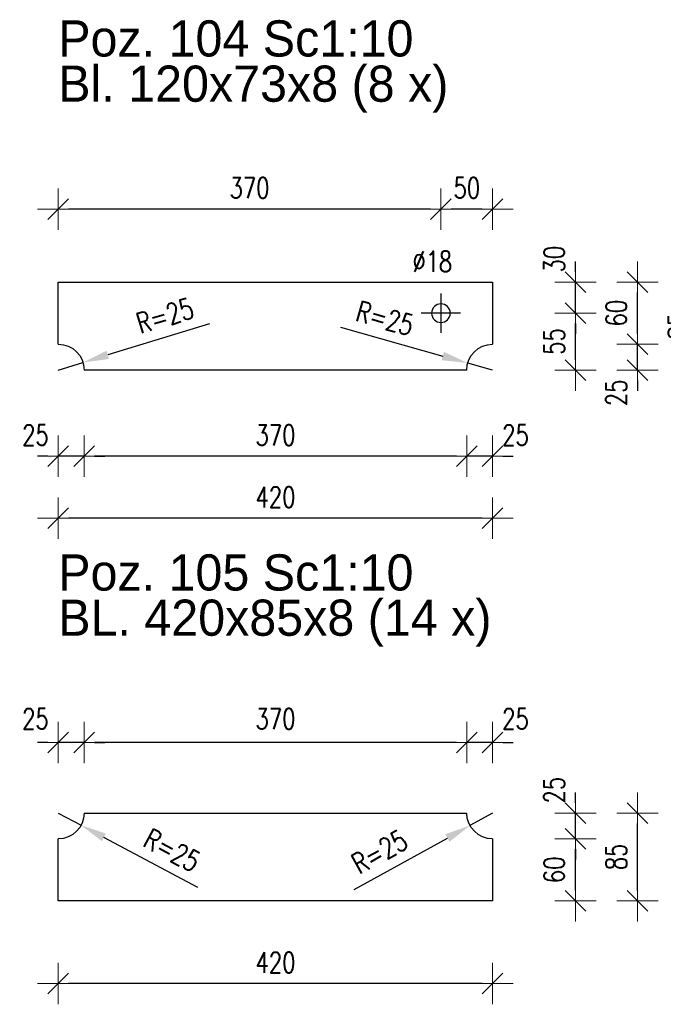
# Model space of a CAD drawing. Header units: millimetres. Extents: x 3515 to 4269, y 13087 to 13548.
# Tile 18 of 20: x 4075 to 4137, y 13372 to 13467. Entities that reach past the tile are written whole.
import ezdxf

# ---------------------------------------------------------------- set-up
doc = ezdxf.new("R2010")
doc.units = ezdxf.units.MM
doc.header["$LTSCALE"] = 10
doc.linetypes.add('MITTE', pattern=[2, 1.25, -0.25, 0.25, -0.25])
doc.layers.get('Defpoints').update_dxf_attribs({"color": 1})
doc.layers.add('PS_DIM', color=4, linetype='Continuous', lineweight=13)
doc.layers.add('PS_SOLID', color=7, linetype='Continuous', lineweight=30)
doc.layers.add('PS_MID', color=5, linetype='MITTE')
doc.layers.add('PS_PLATE', color=1, linetype='Continuous')
doc.styles.add('simplex', font='simplex.shx', dxfattribs={"width": 0.75})
doc.dimstyles.new('1_10_PRZ_DS1-LS10', dxfattribs={"dimtxt": 2, "dimasz": 1, "dimexe": 2, "dimexo": 5, "dimgap": 1, "dimtad": 1, "dimdec": 0, "dimlfac": 10, "dimtxsty": 'simplex', "dimblk": 'dimznak', "dimcen": 2, "dimse1": 1, "dimse2": 1, "dimclrt": 3, "dimadec": 1, "dimazin": 0, "dimtfac": 1, "dimtdec": 0, "dimtix": 1, "dimtmove": 2, "dimatfit": 3, "dimldrblk": 'dim-grot', "dimfxl": 1, "dimarcsym": 0})
doc.dimstyles.new('średnice', dxfattribs={"dimtxt": 2, "dimasz": 2.5, "dimexe": 1, "dimexo": 1, "dimgap": 1, "dimtad": 1, "dimdec": 0, "dimlfac": 10, "dimtxsty": 'simplex', "dimcen": 2, "dimclrd": 256, "dimclre": 256, "dimclrt": 3, "dimadec": 1, "dimazin": 0, "dimtfac": 1, "dimtdec": 0, "dimtix": 1, "dimtmove": 1, "dimatfit": 0, "dimfxl": 1, "dimarcsym": 0})

# ---------------------------------------------------------------- blocks, each defined once
blk = doc.blocks.new('*D273')
at = {"layer": 'Defpoints', "color": 0, "transparency": 16777216}
for p in [(4118.443, 13433.875), (4120.85, 13433.197)]:
    blk.add_point(p, dxfattribs=at)
at = {"layer": 'PS_DIM', "lineweight": -2, "transparency": 16777216}
for p, q in [((4106.136, 13437.339), (4116.037, 13434.552)), ((4120.85, 13433.197), (4118.443, 13433.875))]:
    blk.add_line(p, q, dxfattribs=at)
at = {"layer": 'PS_DIM', "transparency": 16777216}
blk.add_solid([(4116.15, 13434.953), (4115.924, 13434.151), (4118.443, 13433.875)], dxfattribs=at)
at = {"layer": 'PS_DIM', "color": 3, "transparency": 16777216, "insert": (4110.425, 13438.209), "char_height": 2, "attachment_point": 5, "rotation": 344.28078, "style": 'simplex'}
blk.add_mtext('R=25', dxfattribs=at)
blk = doc.blocks.new('*D274')
at = {"layer": 'Defpoints', "color": 0, "transparency": 16777216}
for p in [(4081.24, 13433.931), (4078.85, 13433.197)]:
    blk.add_point(p, dxfattribs=at)
at = {"layer": 'PS_DIM', "lineweight": -2, "transparency": 16777216}
for p, q in [((4093.463, 13437.68), (4083.63, 13434.664)), ((4078.85, 13433.197), (4081.24, 13433.931))]:
    blk.add_line(p, q, dxfattribs=at)
at = {"layer": 'PS_DIM', "transparency": 16777216}
blk.add_solid([(4083.508, 13435.062), (4083.752, 13434.265), (4081.24, 13433.931)], dxfattribs=at)
at = {"layer": 'PS_DIM', "color": 3, "transparency": 16777216, "insert": (4089.155, 13438.45), "char_height": 2, "attachment_point": 5, "rotation": 17.05094, "style": 'simplex'}
blk.add_mtext('R=25', dxfattribs=at)
blk = doc.blocks.new('dimznak')
at = {"color": 0}
for points in [[(0, 2), (0, -2)], [(-2, 0), (2, 0)]]:
    blk.add_lwpolyline(points, dxfattribs=at)
at = {"color": 2}
blk.add_lwpolyline([(1, 1), (-1, -1)], dxfattribs=at)
blk = doc.blocks.new('*D275')
at = {"layer": 'Defpoints', "color": 0, "transparency": 16777216}
for p in [(4115.85, 13438.697), (4128.85, 13438.697), (4118.35, 13433.197)]:
    blk.add_point(p, dxfattribs=at)
at = {"layer": 'PS_DIM', "color": 0, "lineweight": -2, "transparency": 16777216}
blk.add_line((4128.85, 13434.197), (4128.85, 13437.697), dxfattribs=at)
for p, rotation in [((4128.85, 13438.697), 90), ((4128.85, 13433.197), 270)]:
    blk.add_blockref('dimznak', p, dxfattribs=dict(at, rotation=rotation))
at = {"layer": 'PS_DIM', "color": 3, "transparency": 16777216, "insert": (4126.81, 13435.947), "char_height": 2, "attachment_point": 5, "rotation": 90, "style": 'simplex'}
blk.add_mtext('55', dxfattribs=at)
blk = doc.blocks.new('dim-grot')
blk.add_hatch(color=256).paths.add_polyline_path([(0, 0), (-2, 0.5), (-2, -0.5)])
blk.add_lwpolyline([(0, 0), (-2, 0.5), (-2, -0.5), (0, 0)])
blk = doc.blocks.new('*D276')
at = {"layer": 'Defpoints', "color": 0, "transparency": 16777216}
for p in [(4120.85, 13441.697), (4128.85, 13441.697), (4115.85, 13438.697)]:
    blk.add_point(p, dxfattribs=at)
at = {"layer": 'PS_DIM', "color": 0, "lineweight": -2, "transparency": 16777216}
for p, q in [((4128.85, 13442.697), (4128.85, 13443.697)), ((4128.85, 13438.697), (4128.85, 13441.697)), ((4128.85, 13437.697), (4128.85, 13436.697))]:
    blk.add_line(p, q, dxfattribs=at)
for p, rotation in [((4128.85, 13441.697), 270), ((4128.85, 13438.697), 90)]:
    blk.add_blockref('dimznak', p, dxfattribs=dict(at, rotation=rotation))
at = {"layer": 'PS_DIM', "color": 3, "transparency": 16777216, "insert": (4126.81, 13443.912), "char_height": 2, "attachment_point": 5, "rotation": 90, "style": 'simplex'}
blk.add_mtext('30', dxfattribs=at)
blk = doc.blocks.new('*D277')
at = {"layer": 'Defpoints', "color": 0, "transparency": 16777216}
for p in [(4120.85, 13435.697), (4134.85, 13435.697), (4118.35, 13433.197)]:
    blk.add_point(p, dxfattribs=at)
at = {"layer": 'PS_DIM', "color": 0, "lineweight": -2, "transparency": 16777216}
for p, q in [((4134.85, 13436.697), (4134.85, 13437.697)), ((4134.85, 13433.197), (4134.85, 13435.697)), ((4134.85, 13432.197), (4134.85, 13431.197))]:
    blk.add_line(p, q, dxfattribs=at)
for p, rotation in [((4134.85, 13435.697), 270), ((4134.85, 13433.197), 90)]:
    blk.add_blockref('dimznak', p, dxfattribs=dict(at, rotation=rotation))
at = {"layer": 'PS_DIM', "color": 3, "transparency": 16777216, "insert": (4132.81, 13430.983), "char_height": 2, "attachment_point": 5, "rotation": 90, "style": 'simplex'}
blk.add_mtext('25', dxfattribs=at)
blk = doc.blocks.new('*D278')
at = {"layer": 'Defpoints', "color": 0, "transparency": 16777216}
for p in [(4120.85, 13441.697), (4134.85, 13441.697), (4120.85, 13435.697)]:
    blk.add_point(p, dxfattribs=at)
at = {"layer": 'PS_DIM', "color": 0, "lineweight": -2, "transparency": 16777216}
blk.add_line((4134.85, 13436.697), (4134.85, 13440.697), dxfattribs=at)
for p, rotation in [((4134.85, 13441.697), 90), ((4134.85, 13435.697), 270)]:
    blk.add_blockref('dimznak', p, dxfattribs=dict(at, rotation=rotation))
at = {"layer": 'PS_DIM', "color": 3, "transparency": 16777216, "insert": (4132.81, 13438.697), "char_height": 2, "attachment_point": 5, "rotation": 90, "style": 'simplex'}
blk.add_mtext('60', dxfattribs=at)
blk = doc.blocks.new('*D279')
at = {"layer": 'Defpoints', "color": 0, "transparency": 16777216}
for p in [(4120.85, 13441.697), (4140.85, 13441.697), (4120.85, 13433.197)]:
    blk.add_point(p, dxfattribs=at)
at = {"layer": 'PS_DIM', "color": 0, "lineweight": -2, "transparency": 16777216}
blk.add_line((4140.85, 13434.197), (4140.85, 13440.697), dxfattribs=at)
for p, rotation in [((4140.85, 13441.697), 90), ((4140.85, 13433.197), 270)]:
    blk.add_blockref('dimznak', p, dxfattribs=dict(at, rotation=rotation))
at = {"layer": 'PS_DIM', "color": 3, "transparency": 16777216, "insert": (4138.81, 13437.447), "char_height": 2, "attachment_point": 5, "rotation": 90, "style": 'simplex'}
blk.add_mtext('85', dxfattribs=at)
blk = doc.blocks.new('*D280')
at = {"layer": 'Defpoints', "color": 0, "transparency": 16777216}
for p in [(4120.85, 13435.697), (4118.35, 13433.197), (4118.35, 13424.872)]:
    blk.add_point(p, dxfattribs=at)
at = {"layer": 'PS_DIM', "color": 0, "lineweight": -2, "transparency": 16777216}
for p, q in [((4117.35, 13424.872), (4116.35, 13424.872)), ((4120.85, 13424.872), (4118.35, 13424.872)), ((4121.85, 13424.872), (4122.85, 13424.872))]:
    blk.add_line(p, q, dxfattribs=at)
blk.add_blockref('dimznak', (4118.35, 13424.872), dxfattribs=at)
at = {"layer": 'PS_DIM', "color": 0, "lineweight": -2, "transparency": 16777216, "rotation": 180}
blk.add_blockref('dimznak', (4120.85, 13424.872), dxfattribs=at)
at = {"layer": 'PS_DIM', "color": 3, "transparency": 16777216, "insert": (4123.064, 13426.912), "char_height": 2, "attachment_point": 5, "style": 'simplex'}
blk.add_mtext('25', dxfattribs=at)
blk = doc.blocks.new('*D281')
at = {"layer": 'Defpoints', "color": 0, "transparency": 16777216}
for p in [(4081.35, 13433.197), (4118.35, 13433.197), (4081.35, 13424.872)]:
    blk.add_point(p, dxfattribs=at)
at = {"layer": 'PS_DIM', "color": 0, "lineweight": -2, "transparency": 16777216}
blk.add_line((4117.35, 13424.872), (4082.35, 13424.872), dxfattribs=at)
at = {"layer": 'PS_DIM', "color": 0, "lineweight": -2, "transparency": 16777216, "rotation": 180}
blk.add_blockref('dimznak', (4081.35, 13424.872), dxfattribs=at)
at = {"layer": 'PS_DIM', "color": 0, "lineweight": -2, "transparency": 16777216}
blk.add_blockref('dimznak', (4118.35, 13424.872), dxfattribs=at)
at = {"layer": 'PS_DIM', "color": 3, "transparency": 16777216, "insert": (4099.85, 13426.912), "char_height": 2, "attachment_point": 5, "style": 'simplex'}
blk.add_mtext('370', dxfattribs=at)
blk = doc.blocks.new('*D282')
at = {"layer": 'Defpoints', "color": 0, "transparency": 16777216}
for p in [(4078.85, 13435.697), (4081.35, 13433.197), (4078.85, 13424.872)]:
    blk.add_point(p, dxfattribs=at)
at = {"layer": 'PS_DIM', "color": 0, "lineweight": -2, "transparency": 16777216}
for p, q in [((4077.85, 13424.872), (4076.85, 13424.872)), ((4081.35, 13424.872), (4078.85, 13424.872)), ((4082.35, 13424.872), (4083.35, 13424.872))]:
    blk.add_line(p, q, dxfattribs=at)
blk.add_blockref('dimznak', (4078.85, 13424.872), dxfattribs=at)
at = {"layer": 'PS_DIM', "color": 0, "lineweight": -2, "transparency": 16777216, "rotation": 180}
blk.add_blockref('dimznak', (4081.35, 13424.872), dxfattribs=at)
at = {"layer": 'PS_DIM', "color": 3, "transparency": 16777216, "insert": (4076.635, 13426.912), "char_height": 2, "attachment_point": 5, "style": 'simplex'}
blk.add_mtext('25', dxfattribs=at)
blk = doc.blocks.new('*D283')
at = {"layer": 'Defpoints', "color": 0, "transparency": 16777216}
for p in [(4078.85, 13433.197), (4120.85, 13433.197), (4078.85, 13418.872)]:
    blk.add_point(p, dxfattribs=at)
at = {"layer": 'PS_DIM', "color": 0, "lineweight": -2, "transparency": 16777216}
blk.add_line((4119.85, 13418.872), (4079.85, 13418.872), dxfattribs=at)
at = {"layer": 'PS_DIM', "color": 0, "lineweight": -2, "transparency": 16777216, "rotation": 180}
blk.add_blockref('dimznak', (4078.85, 13418.872), dxfattribs=at)
at = {"layer": 'PS_DIM', "color": 0, "lineweight": -2, "transparency": 16777216}
blk.add_blockref('dimznak', (4120.85, 13418.872), dxfattribs=at)
at = {"layer": 'PS_DIM', "color": 3, "transparency": 16777216, "insert": (4099.85, 13420.912), "char_height": 2, "attachment_point": 5, "style": 'simplex'}
blk.add_mtext('420', dxfattribs=at)
blk = doc.blocks.new('*D284')
at = {"layer": 'Defpoints', "color": 0, "transparency": 16777216}
for p in [(4115.85, 13448.769), (4120.85, 13441.697), (4115.85, 13438.697)]:
    blk.add_point(p, dxfattribs=at)
at = {"layer": 'PS_DIM', "color": 0, "lineweight": -2, "transparency": 16777216}
blk.add_line((4119.85, 13448.769), (4116.85, 13448.769), dxfattribs=at)
at = {"layer": 'PS_DIM', "color": 0, "lineweight": -2, "transparency": 16777216, "rotation": 180}
blk.add_blockref('dimznak', (4115.85, 13448.769), dxfattribs=at)
at = {"layer": 'PS_DIM', "color": 0, "lineweight": -2, "transparency": 16777216}
blk.add_blockref('dimznak', (4120.85, 13448.769), dxfattribs=at)
at = {"layer": 'PS_DIM', "color": 3, "transparency": 16777216, "insert": (4118.35, 13450.809), "char_height": 2, "attachment_point": 5, "style": 'simplex'}
blk.add_mtext('50', dxfattribs=at)
blk = doc.blocks.new('*D285')
at = {"layer": 'Defpoints', "color": 0, "transparency": 16777216}
for p in [(4078.85, 13448.769), (4078.85, 13441.697), (4115.85, 13438.697)]:
    blk.add_point(p, dxfattribs=at)
at = {"layer": 'PS_DIM', "color": 0, "lineweight": -2, "transparency": 16777216}
blk.add_line((4114.85, 13448.769), (4079.85, 13448.769), dxfattribs=at)
at = {"layer": 'PS_DIM', "color": 0, "lineweight": -2, "transparency": 16777216, "rotation": 180}
blk.add_blockref('dimznak', (4078.85, 13448.769), dxfattribs=at)
at = {"layer": 'PS_DIM', "color": 0, "lineweight": -2, "transparency": 16777216}
blk.add_blockref('dimznak', (4115.85, 13448.769), dxfattribs=at)
at = {"layer": 'PS_DIM', "color": 3, "transparency": 16777216, "insert": (4097.35, 13450.809), "char_height": 2, "attachment_point": 5, "style": 'simplex'}
blk.add_mtext('370', dxfattribs=at)
blk = doc.blocks.new('*D286')
at = {"layer": 'Defpoints', "color": 0, "transparency": 16777216}
for p in [(4120.85, 13390.353), (4118.661, 13389.145)]:
    blk.add_point(p, dxfattribs=at)
at = {"layer": 'PS_DIM', "lineweight": -2, "transparency": 16777216}
for p, q in [((4120.85, 13390.353), (4118.661, 13389.145)), ((4107.467, 13382.966), (4116.472, 13387.937))]:
    blk.add_line(p, q, dxfattribs=at)
at = {"layer": 'PS_DIM', "transparency": 16777216}
blk.add_solid([(4116.271, 13388.302), (4116.674, 13387.572), (4118.661, 13389.145)], dxfattribs=at)
at = {"layer": 'PS_DIM', "color": 3, "transparency": 16777216, "insert": (4109.909, 13386.598), "char_height": 2, "attachment_point": 5, "rotation": 28.8987, "style": 'simplex'}
blk.add_mtext('R=25', dxfattribs=at)
blk = doc.blocks.new('*D287')
at = {"layer": 'Defpoints', "color": 0, "transparency": 16777216}
for p in [(4078.85, 13390.353), (4081.056, 13389.177)]:
    blk.add_point(p, dxfattribs=at)
at = {"layer": 'PS_DIM', "lineweight": -2, "transparency": 16777216}
for p, q in [((4078.85, 13390.353), (4081.056, 13389.177)), ((4092.338, 13383.162), (4083.262, 13388.001))]:
    blk.add_line(p, q, dxfattribs=at)
at = {"layer": 'PS_DIM', "transparency": 16777216}
blk.add_solid([(4083.458, 13388.368), (4083.066, 13387.633), (4081.056, 13389.177)], dxfattribs=at)
at = {"layer": 'PS_DIM', "color": 3, "transparency": 16777216, "insert": (4089.844, 13386.758), "char_height": 2, "attachment_point": 5, "rotation": 331.93526, "style": 'simplex'}
blk.add_mtext('R=25', dxfattribs=at)
blk = doc.blocks.new('*D288')
at = {"layer": 'Defpoints', "color": 0, "transparency": 16777216}
for p in [(4120.85, 13387.853), (4128.85, 13387.853), (4120.85, 13381.853)]:
    blk.add_point(p, dxfattribs=at)
at = {"layer": 'PS_DIM', "color": 0, "lineweight": -2, "transparency": 16777216}
blk.add_line((4128.85, 13382.853), (4128.85, 13386.853), dxfattribs=at)
for p, rotation in [((4128.85, 13387.853), 90), ((4128.85, 13381.853), 270)]:
    blk.add_blockref('dimznak', p, dxfattribs=dict(at, rotation=rotation))
at = {"layer": 'PS_DIM', "color": 3, "transparency": 16777216, "insert": (4126.81, 13384.853), "char_height": 2, "attachment_point": 5, "rotation": 90, "style": 'simplex'}
blk.add_mtext('60', dxfattribs=at)
blk = doc.blocks.new('*D289')
at = {"layer": 'Defpoints', "color": 0, "transparency": 16777216}
for p in [(4118.35, 13390.353), (4128.85, 13390.353), (4120.85, 13387.853)]:
    blk.add_point(p, dxfattribs=at)
at = {"layer": 'PS_DIM', "color": 0, "lineweight": -2, "transparency": 16777216}
for p, q in [((4128.85, 13391.353), (4128.85, 13392.353)), ((4128.85, 13387.853), (4128.85, 13390.353)), ((4128.85, 13386.853), (4128.85, 13385.853))]:
    blk.add_line(p, q, dxfattribs=at)
for p, rotation in [((4128.85, 13390.353), 270), ((4128.85, 13387.853), 90)]:
    blk.add_blockref('dimznak', p, dxfattribs=dict(at, rotation=rotation))
at = {"layer": 'PS_DIM', "color": 3, "transparency": 16777216, "insert": (4126.81, 13392.567), "char_height": 2, "attachment_point": 5, "rotation": 90, "style": 'simplex'}
blk.add_mtext('25', dxfattribs=at)
blk = doc.blocks.new('*D290')
at = {"layer": 'Defpoints', "color": 0, "transparency": 16777216}
for p in [(4120.85, 13390.353), (4134.85, 13390.353), (4120.85, 13381.853)]:
    blk.add_point(p, dxfattribs=at)
at = {"layer": 'PS_DIM', "color": 0, "lineweight": -2, "transparency": 16777216}
blk.add_line((4134.85, 13382.853), (4134.85, 13389.353), dxfattribs=at)
for p, rotation in [((4134.85, 13390.353), 90), ((4134.85, 13381.853), 270)]:
    blk.add_blockref('dimznak', p, dxfattribs=dict(at, rotation=rotation))
at = {"layer": 'PS_DIM', "color": 3, "transparency": 16777216, "insert": (4132.81, 13386.103), "char_height": 2, "attachment_point": 5, "rotation": 90, "style": 'simplex'}
blk.add_mtext('85', dxfattribs=at)
blk = doc.blocks.new('*D291')
at = {"layer": 'Defpoints', "color": 0, "transparency": 16777216}
for p in [(4078.85, 13381.853), (4120.85, 13381.853), (4078.85, 13373.853)]:
    blk.add_point(p, dxfattribs=at)
at = {"layer": 'PS_DIM', "color": 0, "lineweight": -2, "transparency": 16777216}
blk.add_line((4119.85, 13373.853), (4079.85, 13373.853), dxfattribs=at)
at = {"layer": 'PS_DIM', "color": 0, "lineweight": -2, "transparency": 16777216, "rotation": 180}
blk.add_blockref('dimznak', (4078.85, 13373.853), dxfattribs=at)
at = {"layer": 'PS_DIM', "color": 0, "lineweight": -2, "transparency": 16777216}
blk.add_blockref('dimznak', (4120.85, 13373.853), dxfattribs=at)
at = {"layer": 'PS_DIM', "color": 3, "transparency": 16777216, "insert": (4099.85, 13375.893), "char_height": 2, "attachment_point": 5, "style": 'simplex'}
blk.add_mtext('420', dxfattribs=at)
blk = doc.blocks.new('*D292')
at = {"layer": 'Defpoints', "color": 0, "transparency": 16777216}
for p in [(4118.35, 13397.162), (4118.35, 13390.353), (4120.85, 13387.853)]:
    blk.add_point(p, dxfattribs=at)
at = {"layer": 'PS_DIM', "color": 0, "lineweight": -2, "transparency": 16777216}
for p, q in [((4117.35, 13397.162), (4116.35, 13397.162)), ((4120.85, 13397.162), (4118.35, 13397.162)), ((4121.85, 13397.162), (4122.85, 13397.162))]:
    blk.add_line(p, q, dxfattribs=at)
blk.add_blockref('dimznak', (4118.35, 13397.162), dxfattribs=at)
at = {"layer": 'PS_DIM', "color": 0, "lineweight": -2, "transparency": 16777216, "rotation": 180}
blk.add_blockref('dimznak', (4120.85, 13397.162), dxfattribs=at)
at = {"layer": 'PS_DIM', "color": 3, "transparency": 16777216, "insert": (4123.064, 13399.464), "char_height": 2, "attachment_point": 5, "style": 'simplex'}
blk.add_mtext('25', dxfattribs=at)
blk = doc.blocks.new('*D293')
at = {"layer": 'Defpoints', "color": 0, "transparency": 16777216}
for p in [(4081.35, 13397.162), (4081.35, 13390.353), (4118.35, 13390.353)]:
    blk.add_point(p, dxfattribs=at)
at = {"layer": 'PS_DIM', "color": 0, "lineweight": -2, "transparency": 16777216}
blk.add_line((4117.35, 13397.162), (4082.35, 13397.162), dxfattribs=at)
at = {"layer": 'PS_DIM', "color": 0, "lineweight": -2, "transparency": 16777216, "rotation": 180}
blk.add_blockref('dimznak', (4081.35, 13397.162), dxfattribs=at)
at = {"layer": 'PS_DIM', "color": 0, "lineweight": -2, "transparency": 16777216}
blk.add_blockref('dimznak', (4118.35, 13397.162), dxfattribs=at)
at = {"layer": 'PS_DIM', "color": 3, "transparency": 16777216, "insert": (4099.85, 13399.464), "char_height": 2, "attachment_point": 5, "style": 'simplex'}
blk.add_mtext('370', dxfattribs=at)
blk = doc.blocks.new('*D294')
at = {"layer": 'Defpoints', "color": 0, "transparency": 16777216}
for p in [(4078.85, 13397.162), (4081.35, 13390.353), (4078.85, 13387.853)]:
    blk.add_point(p, dxfattribs=at)
at = {"layer": 'PS_DIM', "color": 0, "lineweight": -2, "transparency": 16777216}
for p, q in [((4077.85, 13397.162), (4076.85, 13397.162)), ((4081.35, 13397.162), (4078.85, 13397.162)), ((4082.35, 13397.162), (4083.35, 13397.162))]:
    blk.add_line(p, q, dxfattribs=at)
blk.add_blockref('dimznak', (4078.85, 13397.162), dxfattribs=at)
at = {"layer": 'PS_DIM', "color": 0, "lineweight": -2, "transparency": 16777216, "rotation": 180}
blk.add_blockref('dimznak', (4081.35, 13397.162), dxfattribs=at)
at = {"layer": 'PS_DIM', "color": 3, "transparency": 16777216, "insert": (4076.635, 13399.464), "char_height": 2, "attachment_point": 5, "style": 'simplex'}
blk.add_mtext('25', dxfattribs=at)
blk = doc.blocks.new('*X515')
at = {"color": 0}
for s, p in [('Poz. 104 Sc1:10', (4078.85, 13463.522, 0.8)), ('Bl. 120x73x8 (8 x)', (4078.85, 13459.147, 0.8))]:
    blk.add_text(s, height=3.5, dxfattribs=at).set_placement(p)
blk = doc.blocks.new('*X516')
at = {"layer": 'PS_MID', "color": 5, "linetype": 'MITTE'}
for p, q in [((4115.85, 13440.597), (4115.85, 13436.797)), ((4117.75, 13438.697), (4113.95, 13438.697))]:
    blk.add_line(p, q, dxfattribs=at)
at = {"layer": 'PS_SOLID', "color": 7, "linetype": 'Continuous'}
for p, q in [((4078.85, 13441.697), (4120.85, 13441.697)), ((4078.85, 13435.697), (4078.85, 13441.697)), ((4120.85, 13441.697), (4120.85, 13435.697)), ((4118.35, 13433.197), (4081.35, 13433.197))]:
    blk.add_line(p, q, dxfattribs=at)
at = {"layer": 'PS_SOLID', "color": 7, "extrusion": (0, 0, -1)}
blk.add_circle((-4115.85, 13438.697), 0.9, dxfattribs=at)
at = {"layer": 'PS_SOLID', "extrusion": (0, 0, -1)}
for centre, start, end in [((-4078.85, 13433.197), 90, 180), ((-4120.85, 13433.197), 0, 90)]:
    blk.add_arc(centre, 2.5, start, end, dxfattribs=at)
blk = doc.blocks.new('*X517')
at = {"color": 0}
for s, p in [('Poz. 105 Sc1:10', (4078.85, 13411.872, 0.8)), ('BL. 420x85x8 (14 x)', (4078.85, 13407.497, 0.8))]:
    blk.add_text(s, height=3.5, dxfattribs=at).set_placement(p)
blk = doc.blocks.new('*X518')
at = {"layer": 'PS_SOLID', "color": 7, "linetype": 'Continuous'}
for p, q in [((4081.35, 13390.353), (4118.35, 13390.353)), ((4078.85, 13381.853), (4078.85, 13387.853)), ((4120.85, 13387.853), (4120.85, 13381.853)), ((4120.85, 13381.853), (4078.85, 13381.853))]:
    blk.add_line(p, q, dxfattribs=at)
at = {"layer": 'PS_SOLID', "extrusion": (0, 0, -1)}
for centre, start, end in [((-4078.85, 13390.353), 180, 270), ((-4120.85, 13390.353), 270, 0)]:
    blk.add_arc(centre, 2.5, start, end, dxfattribs=at)

msp = doc.modelspace()

# ---------------------------------------------------------------- block references
for name in ['*X515', '*X517']:
    msp.add_blockref(name, (0, 0))
at = {"layer": 'PS_PLATE'}
for name in ['*X516', '*X518']:
    msp.add_blockref(name, (0, 0), dxfattribs=at)

# ---------------------------------------------------------------- texts
at = {"layer": 'PS_DIM', "insert": (4113.092, 13442.689, 0.8), "char_height": 2, "attachment_point": 7, "style": 'simplex'}
msp.add_mtext('\\A1;%%c18', dxfattribs=at)

# ---------------------------------------------------------------- dimensions: what is measured, and where the dimension line sits
at = {"layer": 'PS_DIM'}
for base, p1, p2, angle, text, picture, middle in [((4078.85, 13448.769, 0.8), (4115.85, 13438.697, 0.8), (4078.85, 13441.697, 0.8), 180, '370', '*D285', (4097.35, 13450.809, 0.8)), ((4115.85, 13448.769, 0.8), (4120.85, 13441.697, 0.8), (4115.85, 13438.697, 0.8), 180, '50', '*D284', (4118.35, 13450.809, 0.8)), ((4128.85, 13441.697, 0.8), (4115.85, 13438.697, 0.8), (4120.85, 13441.697, 0.8), 90, '30', '*D276', (4126.81, 13443.912, 0.8)), ((4134.85, 13441.697, 0.8), (4120.85, 13435.697, 0.8), (4120.85, 13441.697, 0.8), 90, '60', '*D278', (4132.81, 13438.697, 0.8)), ((4140.85, 13441.697, 0.8), (4120.85, 13433.197, 0.8), (4120.85, 13441.697, 0.8), 90, '85', '*D279', (4138.81, 13437.447, 0.8)), ((4128.85, 13438.697, 0.8), (4118.35, 13433.197, 0.8), (4115.85, 13438.697, 0.8), 90, '55', '*D275', (4126.81, 13435.947, 0.8)), ((4134.85, 13435.697, 0.8), (4118.35, 13433.197, 0.8), (4120.85, 13435.697, 0.8), 90, '25', '*D277', (4132.81, 13430.983, 0.8)), ((4078.85, 13424.872, 0.8), (4081.35, 13433.197, 0.8), (4078.85, 13435.697, 0.8), 180, '25', '*D282', (4076.635, 13426.912, 0.8)), ((4118.35, 13424.872, 0.8), (4120.85, 13435.697, 0.8), (4118.35, 13433.197, 0.8), 180, '25', '*D280', (4123.064, 13426.912, 0.8)), ((4078.85, 13418.872, 0.8), (4120.85, 13433.197, 0.8), (4078.85, 13433.197, 0.8), 180, '420', '*D283', (4099.85, 13420.912, 0.8)), ((4081.35, 13424.872, 0.8), (4118.35, 13433.197, 0.8), (4081.35, 13433.197, 0.8), 180, '370', '*D281', (4099.85, 13426.912, 0.8)), ((4078.85, 13397.162, 0.8), (4081.35, 13390.353, 0.8), (4078.85, 13387.853, 0.8), 180, '25', '*D294', (4076.635, 13399.464, 0.8)), ((4081.35, 13397.162, 0.8), (4118.35, 13390.353, 0.8), (4081.35, 13390.353, 0.8), 180, '370', '*D293', (4099.85, 13399.464, 0.8)), ((4118.35, 13397.162, 0.8), (4120.85, 13387.853, 0.8), (4118.35, 13390.353, 0.8), 180, '25', '*D292', (4123.064, 13399.464, 0.8)), ((4128.85, 13390.353, 0.8), (4120.85, 13387.853, 0.8), (4118.35, 13390.353, 0.8), 90, '25', '*D289', (4126.81, 13392.567, 0.8)), ((4134.85, 13390.353, 0.8), (4120.85, 13381.853, 0.8), (4120.85, 13390.353, 0.8), 90, '85', '*D290', (4132.81, 13386.103, 0.8)), ((4128.85, 13387.853, 0.8), (4120.85, 13381.853, 0.8), (4120.85, 13387.853, 0.8), 90, '60', '*D288', (4126.81, 13384.853, 0.8)), ((4078.85, 13373.853, 0.8), (4120.85, 13381.853, 0.8), (4078.85, 13381.853, 0.8), 180, '420', '*D291', (4099.85, 13375.893, 0.8))]:
    dim = msp.add_linear_dim(base=base, p1=p1, p2=p2, angle=angle, text=text, dimstyle='1_10_PRZ_DS1-LS10', dxfattribs=at)
    dim.commit()
    dim.dimension.update_dxf_attribs({"geometry": picture, "text_midpoint": middle, "dimtype": 128})
for center, mpoint, picture, middle in [((4078.85, 13433.197, 0.8), (4081.24, 13433.931, 0.8), '*D274', (4089.155, 13438.45, 0.8)), ((4120.85, 13433.197, 0.8), (4118.443, 13433.875, 0.8), '*D273', (4110.425, 13438.209, 0.8)), ((4078.85, 13390.353, 0.8), (4081.056, 13389.177, 0.8), '*D287', (4089.844, 13386.758, 0.8)), ((4120.85, 13390.353, 0.8), (4118.661, 13389.145, 0.8), '*D286', (4109.909, 13386.598, 0.8))]:
    dim = msp.add_radius_dim(center=center, mpoint=mpoint, text='R=25', dimstyle='średnice', dxfattribs=at)
    dim.commit()
    dim.dimension.update_dxf_attribs({"geometry": picture, "text_midpoint": middle})

doc.saveas('drawing.dxf')
